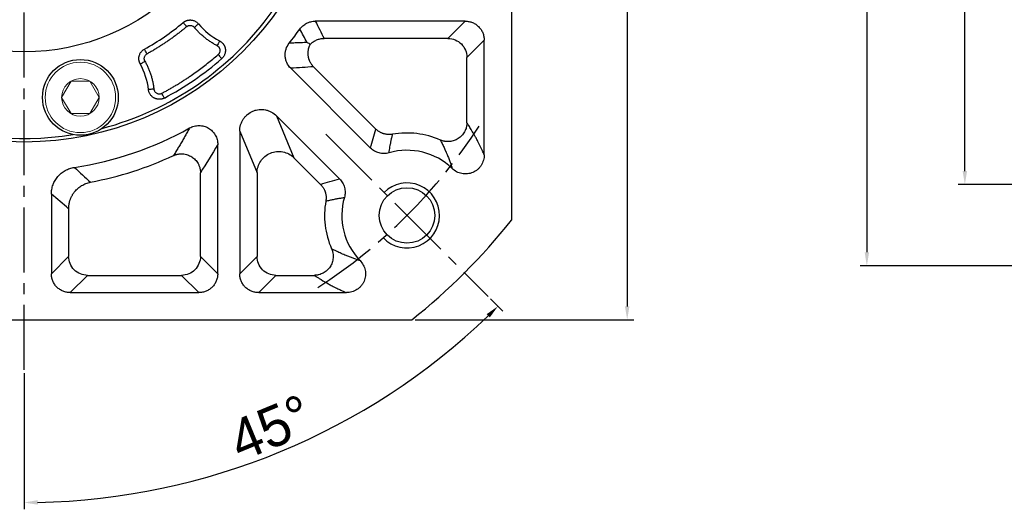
# Model space of a CAD drawing. Header units: millimetres. Extents: x 60 to 1123, y 46 to 797.
# Tile 6 of 18: x 260 to 442, y 396 to 486. Entities that reach past the tile are written whole.
import ezdxf

# ---------------------------------------------------------------- set-up
doc = ezdxf.new("R2010")
doc.units = ezdxf.units.MM
doc.linetypes.add('点画线', pattern=[18, 12, -2, 2, -2])
doc.layers.add('6文字层', color=3, linetype='Continuous')
doc.layers.add('7中心线层', color=7, linetype='点画线')
doc.layers.add('粗实线', color=7, linetype='Continuous', lineweight=40)
doc.layers.add('细实线', color=211, linetype='Continuous', lineweight=18)
doc.styles.add('工程字', font='gbenor.shx', dxfattribs={"bigfont": 'gbcbig.shx'})
doc.dimstyles.new('ISO-25', dxfattribs={"dimtxt": 2.5, "dimasz": 2.5, "dimexe": 1.25, "dimexo": 0.625, "dimtad": 1, "dimtxsty": 'Standard', "dimcen": 2.5, "dimadec": 0, "dimazin": 0, "dimtfac": 1, "dimtmove": 0, "dimatfit": 3, "dimfxl": 1, "dimarcsym": 0})
doc.dimstyles.new('ISO-25-1', dxfattribs={"dimtxt": 11, "dimasz": 5, "dimexe": 1.25, "dimexo": 1, "dimgap": 2, "dimtad": 1, "dimtoh": 1, "dimtxsty": '工程字', "dimcen": 2, "dimadec": 0, "dimazin": 0, "dimtfac": 1, "dimtmove": 0, "dimatfit": 3, "dimfxl": 1, "dimarcsym": 0})

# ---------------------------------------------------------------- blocks, each defined once
blk = doc.blocks.new('*D82')
at = {"layer": '6文字层', "color": 0, "lineweight": -2}
for p, q in [((333.44, 610.5), (373.85, 610.5)), ((372.6, 608), (372.6, 433)), ((333.44, 430.5), (373.85, 430.5))]:
    blk.add_line(p, q, dxfattribs=at)
at = {"layer": '6文字层', "color": 0}
for points in [[(373.02, 608), (372.18, 608), (372.6, 610.5)], [(372.18, 433), (373.02, 433), (372.6, 430.5)]]:
    blk.add_solid(points, dxfattribs=at)
at = {"layer": 'Defpoints', "color": 0}
for p in [(332.81, 610.5), (332.81, 430.5), (372.6, 430.5)]:
    blk.add_point(p, dxfattribs=at)
at = {"layer": '6文字层', "color": 0, "insert": (367.85, 520.5), "char_height": 7.5, "attachment_point": 5, "rotation": 90, "style": '工程字'}
blk.add_mtext('180', dxfattribs=at)
blk = doc.blocks.new('*D84')
at = {"layer": '6文字层', "color": 0, "lineweight": -2}
for p, q in [((261.22, 518.5), (261.22, 522.5)), ((259.22, 520.5), (263.22, 520.5)), ((152.39, 428.89), (180.9, 452.88)), ((129.57, 428.89), (152.39, 428.89))]:
    blk.add_line(p, q, dxfattribs=at)
at = {"layer": '6文字层', "color": 0}
blk.add_solid([(181.43, 452.25), (180.36, 453.52), (184.72, 456.1)], dxfattribs=at)
at = {"layer": 'Defpoints', "color": 0}
for p in [(337.73, 584.9), (184.72, 456.1)]:
    blk.add_point(p, dxfattribs=at)
at = {"layer": '6文字层', "color": 0, "insert": (138.01, 434.14), "char_height": 7.5, "attachment_point": 5, "style": '工程字'}
blk.add_mtext('∅200', dxfattribs=at)
blk = doc.blocks.new('*D85')
at = {"layer": '6文字层', "color": 0, "lineweight": -2}
for p, q in [((359.95, 622.92), (344.51, 606.9)), ((382.77, 622.92), (359.95, 622.92)), ((261.22, 518.5), (261.22, 522.5)), ((259.22, 520.5), (263.22, 520.5))]:
    blk.add_line(p, q, dxfattribs=at)
at = {"layer": '6文字层', "color": 0}
blk.add_solid([(343.91, 607.48), (345.11, 606.32), (341.04, 603.3)], dxfattribs=at)
at = {"layer": 'Defpoints', "color": 0}
for p in [(341.04, 603.3), (181.41, 437.71)]:
    blk.add_point(p, dxfattribs=at)
at = {"layer": '6文字层', "color": 0, "lineweight": 25, "insert": (374.33, 628.17), "char_height": 7.5, "attachment_point": 5, "style": '工程字'}
blk.add_mtext('∅230{}{{\\H0.7x;}{}}', dxfattribs=at)
blk = doc.blocks.new('*D87')
at = {"layer": '6文字层', "color": 0, "lineweight": -2}
for p, q in [((347.36, 434.36), (349.61, 432.12)), ((261.22, 420.63), (261.22, 395.51))]:
    blk.add_line(p, q, dxfattribs=at)
blk.add_arc((261.22, 520.5), 123.74, 271.1576, 313.8424, dxfattribs=at)
at = {"layer": '6文字层', "color": 0}
for points in [[(347.23, 430.96), (346.64, 431.55), (348.72, 433.01)], [(263.72, 397.21), (263.73, 396.37), (261.22, 396.76)]]:
    blk.add_solid(points, dxfattribs=at)
at = {"layer": 'Defpoints', "color": 0}
for p in [(261.22, 619.75), (316.95, 464.78), (346.92, 434.81), (261.22, 421.26), (293.25, 400.98)]:
    blk.add_point(p, dxfattribs=at)
at = {"layer": '6文字层', "color": 0, "insert": (306.76, 410.57), "char_height": 7.5, "attachment_point": 5, "rotation": 22.5}
blk.add_mtext('45%%d', dxfattribs=at)
blk = doc.blocks.new('*D97')
at = {"layer": '6文字层', "color": 0, "lineweight": -2}
for p, q in [((543.1, 585.5), (433.71, 585.5)), ((434.96, 458), (434.96, 583)), ((543.1, 455.5), (433.71, 455.5))]:
    blk.add_line(p, q, dxfattribs=at)
at = {"layer": '6文字层', "color": 0}
for points in [[(435.38, 583), (434.54, 583), (434.96, 585.5)], [(434.54, 458), (435.38, 458), (434.96, 455.5)]]:
    blk.add_solid(points, dxfattribs=at)
at = {"layer": 'Defpoints', "color": 0}
for p in [(434.96, 585.5), (543.73, 585.5), (543.73, 455.5)]:
    blk.add_point(p, dxfattribs=at)
at = {"layer": '6文字层', "color": 0, "insert": (430.21, 520.5), "char_height": 7.5, "attachment_point": 5, "rotation": 90}
blk.add_mtext('%%C130h7', dxfattribs=at)
blk = doc.blocks.new('*D105')
at = {"layer": '6文字层', "color": 0, "lineweight": -2}
for p, q in [((548.3, 600.5), (415.61, 600.5)), ((416.86, 598), (416.86, 443)), ((548.3, 440.5), (415.61, 440.5))]:
    blk.add_line(p, q, dxfattribs=at)
at = {"layer": '6文字层', "color": 0}
for points in [[(417.28, 598), (416.45, 598), (416.86, 600.5)], [(416.45, 443), (417.28, 443), (416.86, 440.5)]]:
    blk.add_solid(points, dxfattribs=at)
at = {"layer": 'Defpoints', "color": 0}
for p in [(548.93, 600.5), (416.86, 440.5), (548.93, 440.5)]:
    blk.add_point(p, dxfattribs=at)
at = {"layer": '6文字层', "color": 0, "insert": (412.11, 520.5), "char_height": 7.5, "attachment_point": 5, "rotation": 90, "style": '工程字'}
blk.add_mtext('%%C160', dxfattribs=at)

msp = doc.modelspace()

# ---------------------------------------------------------------- linework, layer by layer
at = {"layer": '7中心线层'}
for p, q in [((261.224, 421.2561), (261.224, 619.7516)), ((316.9467, 464.7811), (346.9226, 434.8052))]:
    msp.add_line(p, q, dxfattribs=at)
msp.add_arc((261.224, 520.5038), 100, 302.832642, 327.167358, dxfattribs=at)
at = {"layer": '粗实线', "color": 0, "lineweight": 30}
for p, q in [((351.224, 592.0929), (351.224, 448.9147)), ((189.6349, 430.5038), (332.8131, 430.5038))]:
    msp.add_line(p, q, dxfattribs=at)
for centre, radius in [((261.224, 520.5038), 57.15), ((261.224, 520.5038), 40.5), ((271.6196, 471.5965), 7), ((331.9347, 449.7932), 5.125)]:
    msp.add_circle(centre, radius, dxfattribs=at)
for radius, start, end in [(56.5, 215.800973, 279.199034), (56.5, 284.800972, 324.199032), (115, 308.49995, 321.50005)]:
    msp.add_arc((261.224, 520.5038), radius, start, end, dxfattribs=at)
at = {"layer": '细实线', "color": 0, "lineweight": -3}
for p, q in [((342.6978, 485.6779), (314.9943, 485.6779)), ((342.6978, 485.6779), (339.5062, 482.4863)), ((339.5062, 482.4863), (316.6146, 482.4863)), ((346.1893, 482.1865), (342.9976, 478.9948)), ((346.1893, 460.9833), (346.1893, 482.1865)), ((342.9976, 466.9113), (342.9976, 478.9948)), ((310.4603, 476.9736), (325.1893, 462.2446)), ((314.688, 477.2596), (326.1973, 465.7502)), ((319.4832, 456.5386), (307.8617, 468.1601)), ((307.8617, 468.1601), (311.0533, 460.4548)), ((301.0499, 465.3386), (301.0499, 439.0301)), ((301.0499, 465.3386), (304.2416, 457.6333)), ((296.9804, 439.0301), (296.9804, 462.8979)), ((315.9776, 455.5306), (311.0533, 460.4548)), ((293.7888, 442.2217), (293.7888, 457.6878)), ((304.2416, 457.6333), (304.2416, 442.2217)), ((266.2588, 453.7292), (266.2588, 439.0301)), ((269.4504, 451.0353), (269.4504, 442.2217)), ((266.2588, 439.0301), (269.4504, 442.2217)), ((296.9804, 439.0301), (293.7888, 442.2217)), ((301.0499, 439.0301), (304.2416, 442.2217)), ((269.7502, 435.5386), (272.9419, 438.7302)), ((272.9419, 438.7302), (290.2973, 438.7302)), ((293.4889, 435.5386), (290.2973, 438.7302)), ((304.5414, 435.5386), (307.733, 438.7302)), ((307.733, 438.7302), (314.8165, 438.7302)), ((269.7502, 435.5386), (293.4889, 435.5386)), ((304.5414, 435.5386), (320.7445, 435.5386))]:
    msp.add_line(p, q, dxfattribs=at)
at = {"layer": '细实线', "color": 0, "lineweight": -3, "flags": 128}
for points in [[(290.6065, 485.4269), (290.6226, 485.4077), (290.6616, 485.3611), (290.7222, 485.2887), (290.8022, 485.1933), (290.8985, 485.0783), (291.0077, 484.9479), (291.1257, 484.807), (291.2482, 484.6608)], [(292.6582, 484.5339), (292.8048, 484.656), (292.9461, 484.7736), (293.0768, 484.8823), (293.1921, 484.9783), (293.2878, 485.0579), (293.3603, 485.1183), (293.4071, 485.1572), (293.4263, 485.1732)], [(297.3227, 482.0363), (297.3111, 482.0141), (297.2831, 481.9601), (297.2396, 481.8763), (297.1822, 481.7658), (297.1131, 481.6327), (297.0347, 481.4818), (296.95, 481.3187), (296.8621, 481.1493)], [(283.9267, 479.6288), (283.834, 479.7956), (283.7448, 479.9563), (283.6622, 480.1049), (283.5894, 480.2361), (283.5289, 480.3449), (283.4831, 480.4274), (283.4536, 480.4806), (283.4414, 480.5025)], [(282.6677, 477.779), (282.6895, 477.7913), (282.7426, 477.821), (282.825, 477.8671), (282.9336, 477.9279), (283.0645, 478.0011), (283.2129, 478.0841), (283.3733, 478.1739), (283.5398, 478.2671)], [(297.0589, 479.5097), (297.1852, 479.3652), (297.3068, 479.2261), (297.4192, 479.0976), (297.5182, 478.9843), (297.6001, 478.8906), (297.6619, 478.8199), (297.7013, 478.7748), (297.7169, 478.757)], [(285.1931, 473.1294), (285.0035, 473.108), (284.8208, 473.0874), (284.6519, 473.0683), (284.5028, 473.0515), (284.3791, 473.0375), (284.2853, 473.0269), (284.2248, 473.0201), (284.2, 473.0173)], [(287.1201, 471.4741), (287.1091, 471.495), (287.0812, 471.5479), (287.0373, 471.631), (286.9792, 471.741), (286.9089, 471.874), (286.8292, 472.025), (286.7429, 472.1884), (286.6533, 472.3581)]]:
    msp.add_lwpolyline(points, dxfattribs=at)
at = {"layer": '细实线'}
for points in [[(268.1546, 471.5965), (269.8867, 474.5965), (273.3525, 474.5965), (275.0846, 471.5965)], [(268.1546, 471.5965), (269.8867, 468.5965), (273.3525, 468.5965), (275.0846, 471.5965)]]:
    msp.add_lwpolyline(points, dxfattribs=at)
for radius in [6.5, 3.465]:
    msp.add_circle((271.6196, 471.5965), radius, dxfattribs=at)
at = {"layer": '细实线', "color": 0, "lineweight": -3}
for centre, radius, start, end in [((261.224, 520.5038), 45.7572, 299.048523, 309.951483), ((303.1575, 493.2719), 12.6604, 219.768384, 242.556326), ((261.224, 520.5038), 62.5348, 321.545288, 324.525837), ((261.224, 520.5038), 55.4484, 297.841768, 311.158238), ((271.6196, 471.5965), 12.6604, 6.443678, 29.23162), ((261.224, 520.5038), 62.5348, 278.536128, 299.253077), ((331.9347, 449.7932), 15.2264, 66.14091, 100.084121), ((261.224, 520.5038), 65.7264, 280.770049, 294.836217), ((331.9347, 449.7932), 12.0348, 46.113509, 106.026041), ((331.9347, 449.7932), 12.0348, 163.973934, 223.880907), ((331.9347, 449.7932), 15.2264, 169.915856, 203.860062)]:
    msp.add_arc(centre, radius, start, end, dxfattribs=at)
at = {"layer": '细实线', "color": 0, "lineweight": -2}
msp.add_arc((331.9347, 449.7932), 6, 223.280872, 135.000055, dxfattribs=at)
at = {"layer": '细实线', "color": 0, "lineweight": -3}
for points, knots in [([(290.6065, 485.4269), (290.6425, 485.4558), (290.7145, 485.5136), (290.8297, 485.5906), (290.9492, 485.6598), (291.0726, 485.72), (291.1987, 485.7713), (291.3263, 485.8134), (291.4543, 485.8464), (291.5818, 485.8704), (291.7076, 485.8859), (291.831, 485.8933), (291.9511, 485.8931), (292.1086, 485.8836), (292.3081, 485.8538), (292.5495, 485.7868), (292.7908, 485.6852), (293.0232, 485.5478), (293.2408, 485.3786), (293.3644, 485.2418), (293.4263, 485.1732)], [0, 0, 0, 0, 0.04402606, 0.08808988, 0.13204352, 0.17573877, 0.21902966, 0.26177497, 0.30384037, 0.34510038, 0.3854399, 0.42475543, 0.46295577, 0.49996242, 0.57524638, 0.65495231, 0.7383017, 0.82433553, 0.9119577, 1, 1, 1, 1]), ([(312.1509, 484.2127), (312.3129, 484.4402), (312.4984, 484.6442), (312.9152, 485.0061), (313.1487, 485.1643), (313.6384, 485.4168), (313.8996, 485.5145), (314.4401, 485.6453), (314.7149, 485.6781), (314.9943, 485.6779)], [0, 0, 0, 0, 0.25, 0.25, 0.5, 0.5, 0.75, 0.75, 1, 1, 1, 1]), ([(342.6978, 485.6779), (342.9285, 485.6783), (343.1554, 485.6562), (343.6019, 485.5688), (343.8238, 485.5023), (344.2473, 485.3281), (344.4481, 485.2212), (344.828, 484.9684), (345.008, 484.821), (345.3305, 484.4988), (345.4751, 484.323), (345.7302, 483.941), (345.8385, 483.7375), (346.012, 483.3169), (346.0786, 483.097), (346.1675, 482.6454), (346.1896, 482.4172), (346.1893, 482.1865)], [0, 0, 0, 0, 0.125, 0.125, 0.25, 0.25, 0.375, 0.375, 0.5, 0.5, 0.625, 0.625, 0.75, 0.75, 0.875, 0.875, 1, 1, 1, 1]), ([(291.2482, 484.6608), (291.0723, 484.5147), (290.7207, 484.2226), (290.1855, 483.7946), (289.6451, 483.3743), (289.0988, 482.9624), (288.547, 482.5587), (287.9894, 482.1633), (287.4261, 481.7762), (286.8572, 481.3974), (286.2826, 481.0268), (285.7023, 480.6644), (285.1162, 480.3105), (284.5248, 479.9643), (284.1261, 479.7407), (283.9267, 479.6288)], [0, 0, 0, 0, 0.07710479, 0.1541188, 0.23105848, 0.30794028, 0.38478072, 0.46159633, 0.53840367, 0.61521928, 0.69205972, 0.76894152, 0.8458812, 0.92289521, 1, 1, 1, 1]), ([(291.2482, 484.6608), (291.2683, 484.6768), (291.3122, 484.712), (291.3892, 484.7614), (291.4829, 484.8098), (291.6278, 484.8648), (291.7973, 484.8961), (291.983, 484.894), (292.1628, 484.8626), (292.333, 484.7973), (292.4774, 484.7071), (292.5789, 484.6231), (292.6331, 484.5622), (292.6582, 484.5339)], [0, 0, 0, 0, 0.04909952, 0.10724979, 0.17430161, 0.25023161, 0.40250846, 0.49985888, 0.60367573, 0.74952735, 0.84444715, 0.92793287, 1, 1, 1, 1]), ([(296.8621, 481.1493), (296.7618, 481.2023), (296.5614, 481.3082), (296.2662, 481.4763), (295.9753, 481.6509), (295.6891, 481.8328), (295.4074, 482.0217), (295.1304, 482.2177), (294.858, 482.4208), (294.5014, 482.7007), (294.0691, 483.0666), (293.5737, 483.5309), (293.1002, 484.0179), (292.8056, 484.3618), (292.6582, 484.5339)], [0, 0, 0, 0, 0.06262688, 0.12514083, 0.18758042, 0.24998437, 0.31239147, 0.3748405, 0.43737016, 0.500019, 0.62515049, 0.74998437, 0.87483084, 1, 1, 1, 1]), ([(313.4757, 481.7421), (313.255, 482.1576), (312.8174, 482.9817), (312.3718, 483.8047), (312.1509, 484.2127)], [0, 0, 0, 0, 0.50426457, 1, 1, 1, 1]), ([(297.3227, 482.0363), (297.3656, 482.0128), (297.4518, 481.9656), (297.5743, 481.8828), (297.6912, 481.7915), (297.8007, 481.6917), (297.9021, 481.5847), (297.9946, 481.4716), (298.0774, 481.3537), (298.1504, 481.2322), (298.2133, 481.1087), (298.2662, 480.9844), (298.3094, 480.8605), (298.3434, 480.7383), (298.3688, 480.6188), (298.39, 480.4775), (298.4024, 480.306), (298.3968, 480.0972), (298.3659, 479.8718), (298.3045, 479.6358), (298.2093, 479.3969), (298.0784, 479.1646), (297.9158, 478.9456), (297.7833, 478.82), (297.7169, 478.757)], [0, 0, 0, 0, 0.03780133, 0.07587395, 0.11406859, 0.15223052, 0.1902026, 0.22782843, 0.26495555, 0.30143824, 0.33714013, 0.37193627, 0.40571469, 0.43837735, 0.46984066, 0.50003539, 0.54860336, 0.60242425, 0.66107933, 0.72396728, 0.79030212, 0.85913541, 0.92940428, 1, 1, 1, 1]), ([(314.1026, 481.4186), (314.1095, 481.4258), (314.1359, 481.4533), (314.196, 481.5128), (314.2981, 481.608), (314.4474, 481.7341), (314.661, 481.8926), (314.9313, 482.0591), (315.2442, 482.2111), (315.5703, 482.3315), (315.9086, 482.419), (316.2586, 482.4753), (316.4956, 482.4826), (316.6146, 482.4863)], [0, 0, 0, 0, 0.01071435, 0.04080696, 0.09050101, 0.16008406, 0.24982721, 0.37496924, 0.4991962, 0.62160574, 0.74635283, 0.87273459, 1, 1, 1, 1]), ([(339.5061, 482.4863), (340.4218, 482.4838), (341.3261, 482.1066), (342.6179, 480.8148), (342.9951, 479.9105), (342.9976, 478.9948)], [0, 0, 0, 0, 0.5, 0.5, 1, 1, 1, 1]), ([(282.6677, 477.779), (282.646, 477.8198), (282.6025, 477.9013), (282.5483, 478.0289), (282.5026, 478.1593), (282.4663, 478.2918), (282.4394, 478.4252), (282.4218, 478.5584), (282.4132, 478.6904), (282.4133, 478.82), (282.4215, 478.9465), (282.4372, 479.0691), (282.4597, 479.187), (282.4983, 479.3399), (282.5648, 479.5304), (282.6755, 479.755), (282.8202, 479.9733), (282.9984, 480.1761), (283.2051, 480.3584), (283.3625, 480.4544), (283.4414, 480.5025)], [0, 0, 0, 0, 0.04405044, 0.08813536, 0.13210632, 0.17581464, 0.219114, 0.26186283, 0.30392658, 0.34517958, 0.38550667, 0.4248043, 0.46298134, 0.49995936, 0.57524351, 0.65494966, 0.73829934, 0.82433361, 0.91195652, 1, 1, 1, 1]), ([(296.8621, 481.1493), (296.8905, 481.1335), (296.9472, 481.1019), (297.0256, 481.0442), (297.0985, 480.9799), (297.1648, 480.9089), (297.2211, 480.8369), (297.2818, 480.7411), (297.3516, 480.5945), (297.4231, 480.3057), (297.3889, 480.0288), (297.2941, 479.8072), (297.2266, 479.6912), (297.1398, 479.5839), (297.08, 479.529), (297.0589, 479.5097)], [0, 0, 0, 0, 0.05027651, 0.10042159, 0.15051433, 0.2005951, 0.25067732, 0.29173374, 0.3759917, 0.50095473, 0.74896655, 0.78749237, 0.87426367, 0.95581574, 1, 1, 1, 1]), ([(310.4603, 476.9736), (310.159, 477.2748), (309.9126, 477.6313), (309.6513, 478.2132), (309.5818, 478.4159), (309.482, 478.8255), (309.451, 479.0332), (309.427, 479.4545), (309.4346, 479.6688), (309.4877, 480.0862), (309.533, 480.2914), (309.7255, 480.8964), (309.93, 481.2801), (310.195, 481.6137)], [0, 0, 0, 0, 0.25, 0.25, 0.375, 0.375, 0.5, 0.5, 0.625, 0.625, 0.75, 0.75, 1, 1, 1, 1]), ([(313.4757, 481.7421), (313.1082, 481.7252), (312.3781, 481.6915), (311.2846, 481.6486), (310.5565, 481.6253), (310.195, 481.6137)], [0, 0, 0, 0, 0.337832, 0.67116532, 1, 1, 1, 1]), ([(314.688, 477.2596), (314.6459, 477.3031), (314.5619, 477.3901), (314.4447, 477.5285), (314.3347, 477.6719), (314.2329, 477.8202), (314.1394, 477.9725), (314.0545, 478.128), (313.9783, 478.2859), (313.9109, 478.4454), (313.8522, 478.6058), (313.8022, 478.7662), (313.7606, 478.926), (313.7271, 479.0845), (313.6797, 479.3739), (313.6541, 479.8032), (313.705, 480.3058), (313.8094, 480.7355), (313.9344, 481.0899), (314.047, 481.31), (314.1026, 481.4186)], [0, 0, 0, 0, 0.04033105, 0.08061623, 0.12078046, 0.16074903, 0.20044829, 0.23980638, 0.27875385, 0.31722422, 0.35515451, 0.39248569, 0.42916298, 0.46513618, 0.50035979, 0.62452333, 0.75028108, 0.83535989, 0.91873686, 1, 1, 1, 1]), ([(283.5398, 478.2671), (283.5255, 478.2943), (283.4964, 478.3498), (283.462, 478.4399), (283.4349, 478.5368), (283.4109, 478.6772), (283.4099, 478.8444), (283.4465, 479.0332), (283.5143, 479.2093), (283.621, 479.3768), (283.7608, 479.5241), (283.872, 479.5943), (283.9267, 479.6288)], [0, 0, 0, 0, 0.05857868, 0.11976588, 0.18368661, 0.25048746, 0.3913385, 0.49997599, 0.61609066, 0.74956858, 0.87697948, 1, 1, 1, 1]), ([(283.5398, 478.2671), (283.5945, 478.1677), (283.7038, 477.9692), (283.8581, 477.6665), (284.0052, 477.3608), (284.1445, 477.0516), (284.276, 476.739), (284.3998, 476.423), (284.5158, 476.1036), (284.66, 475.6739), (284.8203, 475.1307), (284.9791, 474.4706), (285.1072, 473.8035), (285.1644, 473.3543), (285.1931, 473.1294)], [0, 0, 0, 0, 0.06262688, 0.12514083, 0.18758042, 0.24998437, 0.31239147, 0.3748405, 0.43737016, 0.500019, 0.62515049, 0.74998437, 0.87483084, 1, 1, 1, 1]), ([(286.6533, 472.3581), (286.8602, 472.4684), (287.274, 472.6889), (287.8891, 473.0297), (288.4998, 473.3778), (289.1057, 473.7337), (289.707, 474.0974), (290.3036, 474.4689), (290.8954, 474.8482), (291.4826, 475.2352), (292.2201, 475.7352), (293.1017, 476.3562), (294.119, 477.1087), (295.118, 477.885), (296.1003, 478.6829), (296.7393, 479.234), (297.0589, 479.5097)], [0, 0, 0, 0, 0.05559496, 0.11115855, 0.16670003, 0.22222868, 0.27775375, 0.33328454, 0.38883031, 0.44440032, 0.50000384, 0.60005023, 0.70001895, 0.79996409, 0.89993975, 1, 1, 1, 1]), ([(287.1201, 471.4741), (287.0765, 471.4523), (286.9892, 471.4086), (286.8528, 471.3554), (286.7136, 471.3118), (286.5725, 471.2789), (286.4312, 471.2565), (286.2911, 471.2443), (286.1534, 471.242), (286.0194, 471.2488), (285.8903, 471.264), (285.7668, 471.2866), (285.6497, 471.3156), (285.5396, 471.3498), (285.4368, 471.3883), (285.3415, 471.4298), (285.219, 471.4908), (285.0672, 471.5815), (284.8894, 471.7157), (284.719, 471.878), (284.5628, 472.0676), (284.4273, 472.2815), (284.3189, 472.5151), (284.2387, 472.7618), (284.2129, 472.9323), (284.2, 473.0173)], [0, 0, 0, 0, 0.03765928, 0.07537156, 0.11296922, 0.15028243, 0.18714265, 0.22338602, 0.25885647, 0.29340846, 0.32690905, 0.35923948, 0.39029609, 0.41999057, 0.44824977, 0.47501496, 0.50024085, 0.55390644, 0.61128664, 0.67192376, 0.73522858, 0.80049571, 0.86693422, 0.93371083, 1, 1, 1, 1]), ([(285.1931, 473.1294), (285.1976, 473.097), (285.2066, 473.0327), (285.2317, 472.9388), (285.2652, 472.8481), (285.3079, 472.7608), (285.3843, 472.6367), (285.513, 472.4884), (285.7144, 472.3497), (285.9425, 472.261), (286.1592, 472.2358), (286.3478, 472.2507), (286.5064, 472.2887), (286.6041, 472.3348), (286.6533, 472.3581)], [0, 0, 0, 0, 0.05054314, 0.10035771, 0.14992273, 0.1997244, 0.2502421, 0.37495085, 0.49993683, 0.62455354, 0.74960803, 0.83339172, 0.91610675, 1, 1, 1, 1]), ([(301.0499, 465.3386), (301.0485, 465.7364), (301.1027, 466.1249), (301.2677, 466.6939), (301.3373, 466.8815), (301.5007, 467.2394), (301.595, 467.4114), (301.8088, 467.7413), (301.9295, 467.9005), (302.1917, 468.197), (302.3327, 468.3341), (302.7844, 468.7119), (303.1295, 468.9211), (303.674, 469.1468), (303.8609, 469.2084), (304.2457, 469.3032), (304.4427, 469.336), (304.8346, 469.3712), (305.0311, 469.374), (305.425, 469.3501), (305.6236, 469.3229), (306.0093, 469.2407), (306.1979, 469.1857), (306.5667, 469.0483), (306.7482, 468.9651), (307.2681, 468.679), (307.5814, 468.4424), (307.8617, 468.1601)], [0, 0, 0, 0, 0.125, 0.125, 0.1875, 0.1875, 0.25, 0.25, 0.3125, 0.3125, 0.375, 0.375, 0.5, 0.5, 0.5625, 0.5625, 0.625, 0.625, 0.6875, 0.6875, 0.75, 0.75, 0.8125, 0.8125, 0.875, 0.875, 1, 1, 1, 1]), ([(291.7828, 465.9441), (291.6479, 465.7019), (291.3766, 465.2142), (290.9663, 464.4891), (290.5504, 463.7628), (290.1287, 463.036), (289.7012, 462.3087), (289.2681, 461.5803), (288.9771, 461.0986), (288.8308, 460.8563)], [0, 0, 0, 0, 0.1375627, 0.27688981, 0.4179816, 0.56083829, 0.70546011, 0.85184728, 1, 1, 1, 1]), ([(291.7828, 465.9441), (292.0498, 466.0946), (292.33, 466.2081), (292.7697, 466.3241), (292.9208, 466.3537), (293.2227, 466.3925), (293.3737, 466.402), (293.6757, 466.4013), (293.8268, 466.3912), (294.129, 466.3506), (294.2798, 466.3201), (294.7186, 466.2005), (294.9995, 466.0827), (295.5273, 465.7736), (295.766, 465.5877), (296.0863, 465.2623), (296.1869, 465.1455), (296.3695, 464.9029), (296.4522, 464.7763), (296.6753, 464.381), (296.7909, 464.0936), (296.9426, 463.508), (296.9811, 463.2044), (296.9804, 462.8979)], [0, 0, 0, 0, 0.125, 0.125, 0.1875, 0.1875, 0.25, 0.25, 0.3125, 0.3125, 0.375, 0.375, 0.5, 0.5, 0.625, 0.625, 0.6875, 0.6875, 0.75, 0.75, 0.875, 0.875, 1, 1, 1, 1]), ([(329.2686, 464.7843), (329.2059, 464.7743), (329.0797, 464.7541), (328.8876, 464.7369), (328.6929, 464.7296), (328.4963, 464.7334), (328.2988, 464.7484), (328.1014, 464.7748), (327.905, 464.8125), (327.7106, 464.8616), (327.5192, 464.9218), (327.3317, 464.9928), (327.149, 465.0743), (326.972, 465.1657), (326.8015, 465.2664), (326.6381, 465.3758), (326.4826, 465.4932), (326.3349, 465.6173), (326.243, 465.7061), (326.1973, 465.7502)], [0, 0, 0, 0, 0.0569585, 0.11459532, 0.17283332, 0.23159, 0.29077806, 0.35030614, 0.4100796, 0.47000141, 0.52997306, 0.58989557, 0.64967045, 0.70920066, 0.76839156, 0.82715179, 0.88539405, 0.94303583, 1, 1, 1, 1]), ([(342.9976, 466.9113), (342.9966, 466.8563), (342.9946, 466.7448), (342.9813, 466.576), (342.9599, 466.404), (342.929, 466.2294), (342.8728, 465.9844), (342.7667, 465.6517), (342.5227, 465.1223), (342.0896, 464.5217), (341.4257, 463.9643), (340.6478, 463.5825), (339.9324, 463.431), (339.3497, 463.4194), (339.0258, 463.4531), (338.8156, 463.4912), (338.6743, 463.5211), (338.4946, 463.5684), (338.2886, 463.6363), (338.1553, 463.6924), (338.0936, 463.7183)], [0, 0, 0, 0, 0.02390358, 0.04839624, 0.07347045, 0.09911551, 0.12531726, 0.18250198, 0.25024601, 0.37750819, 0.49984728, 0.62234159, 0.74944872, 0.81324305, 0.87455908, 0.89035172, 0.905945, 0.93735715, 0.97096901, 1, 1, 1, 1]), ([(346.1893, 460.9833), (346.1399, 461.0985), (346.0299, 461.355), (345.8479, 461.7643), (345.6322, 462.2337), (345.3227, 462.881), (344.9737, 463.569), (344.4417, 464.5583), (343.9098, 465.4691), (343.3767, 466.3258), (343.11, 466.7377), (342.9976, 466.9113)], [0, 0, 0, 0, 0.04664898, 0.10386873, 0.17165388, 0.25000131, 0.39539044, 0.4999861, 0.74998857, 0.89465495, 1, 1, 1, 1]), ([(328.6122, 461.3602), (328.6398, 461.5389), (328.6958, 461.9019), (328.7904, 462.4516), (328.8944, 463.0156), (329.0089, 463.5934), (329.1333, 464.1852), (329.2231, 464.5828), (329.2686, 464.7843)], [0, 0, 0, 0, 0.1546811, 0.31415652, 0.4784262, 0.64749006, 0.82134803, 1, 1, 1, 1]), ([(338.0936, 463.7183), (338.1675, 463.575), (338.3095, 463.2993), (338.5109, 462.8918), (338.6936, 462.511), (338.8577, 462.1578), (339.0038, 461.834), (339.1324, 461.5413), (339.2438, 461.2811), (339.4141, 460.8749), (339.6326, 460.3305), (339.8867, 459.6451), (340.0975, 459.0355), (340.2215, 458.6438), (340.2776, 458.4668)], [0, 0, 0, 0, 0.09421091, 0.18114122, 0.26079307, 0.33316884, 0.39827098, 0.45610193, 0.50666399, 0.54995931, 0.68972449, 0.81131049, 0.91473141, 1, 1, 1, 1]), ([(328.6122, 461.3602), (328.3125, 461.274), (328.0081, 461.229), (327.5448, 461.222), (327.3882, 461.2302), (327.0812, 461.2669), (326.93, 461.2954), (326.4833, 461.4106), (326.1912, 461.5294), (325.6569, 461.8353), (325.4097, 462.0239), (325.1893, 462.2446)], [0, 0, 0, 0, 0.25, 0.25, 0.375, 0.375, 0.5, 0.5, 0.75, 0.75, 1, 1, 1, 1]), ([(288.8308, 460.8563), (288.8871, 460.8811), (288.9986, 460.9301), (289.1687, 460.9917), (289.3378, 461.044), (289.5049, 461.0865), (289.6686, 461.1198), (289.828, 461.1445), (289.9819, 461.1613), (290.1294, 461.1709), (290.2698, 461.1743), (290.4024, 461.1723), (290.7826, 461.1527), (291.4003, 461.03), (292.1894, 460.653), (292.8643, 460.0958), (293.2578, 459.5567), (293.4667, 459.1456), (293.5681, 458.9054), (293.6581, 458.6353), (293.7293, 458.3385), (293.7781, 458.0197), (293.7852, 457.7999), (293.7888, 457.6878)], [0, 0, 0, 0, 0.02645106, 0.05243319, 0.07784644, 0.10259404, 0.12658346, 0.14972737, 0.17194436, 0.19315946, 0.21330445, 0.23231806, 0.25014584, 0.37702191, 0.49967075, 0.62235843, 0.74946186, 0.78308309, 0.82055205, 0.86147857, 0.90539565, 0.95176662, 1, 1, 1, 1]), ([(304.2416, 457.6333), (304.2461, 458.4156), (304.486, 459.1936), (305.3581, 460.4907), (305.9886, 461.0067), (307.4326, 461.6048), (308.2433, 461.6858), (309.7773, 461.3853), (310.497, 461.0048), (311.0533, 460.4548)], [0, 0, 0, 0, 0.25, 0.25, 0.5, 0.5, 0.75, 0.75, 1, 1, 1, 1]), ([(346.1893, 460.9833), (346.1906, 460.6382), (346.144, 460.3011), (346.0022, 459.8071), (345.9424, 459.6442), (345.8017, 459.333), (345.7206, 459.1834), (345.5366, 458.8962), (345.4329, 458.7576), (345.2069, 458.4986), (345.0854, 458.3788), (344.696, 458.048), (344.3982, 457.8638), (343.9275, 457.6631), (343.766, 457.608), (343.4334, 457.5222), (343.2624, 457.4917), (342.9225, 457.457), (342.752, 457.4525), (342.4103, 457.4688), (342.2378, 457.4899), (341.9017, 457.5565), (341.7373, 457.6018), (341.4158, 457.716), (341.2576, 457.7853), (340.8014, 458.0262), (340.5256, 458.2268), (340.2776, 458.4668)], [0, 0, 0, 0, 0.125, 0.125, 0.1875, 0.1875, 0.25, 0.25, 0.3125, 0.3125, 0.375, 0.375, 0.5, 0.5, 0.5625, 0.5625, 0.625, 0.625, 0.6875, 0.6875, 0.75, 0.75, 0.8125, 0.8125, 0.875, 0.875, 1, 1, 1, 1]), ([(266.2588, 453.7292), (266.2585, 454.0275), (266.2846, 454.3214), (266.3876, 454.9004), (266.465, 455.187), (266.6713, 455.7452), (266.7978, 456.0112), (267.0964, 456.5182), (267.2699, 456.7609), (267.6572, 457.2108), (267.8685, 457.4159), (268.3255, 457.7871), (268.574, 457.9546), (269.0927, 458.2402), (269.3621, 458.3585), (269.9204, 458.5473), (270.2112, 458.6178), (270.5062, 458.6618)], [0, 0, 0, 0, 0.125, 0.125, 0.25, 0.25, 0.375, 0.375, 0.5, 0.5, 0.625, 0.625, 0.75, 0.75, 0.875, 0.875, 1, 1, 1, 1]), ([(319.4832, 456.5386), (319.7039, 456.3181), (319.8907, 456.0737), (320.1212, 455.6717), (320.1899, 455.5308), (320.3065, 455.2443), (320.3548, 455.0983), (320.4704, 454.6517), (320.508, 454.3386), (320.4991, 453.723), (320.4539, 453.4154), (320.3676, 453.1156)], [0, 0, 0, 0, 0.25, 0.25, 0.375, 0.375, 0.5, 0.5, 0.75, 0.75, 1, 1, 1, 1]), ([(269.4504, 451.0353), (269.4515, 451.1102), (269.4537, 451.2601), (269.4698, 451.4844), (269.4952, 451.7076), (269.5307, 451.929), (269.5759, 452.1478), (269.6306, 452.3633), (269.6943, 452.5748), (269.7668, 452.7818), (269.8475, 452.9837), (269.936, 453.1799), (270.0317, 453.3699), (270.134, 453.5534), (270.2424, 453.73), (270.3563, 453.8994), (270.475, 454.0614), (270.6402, 454.269), (270.8644, 454.5187), (271.1625, 454.8009), (271.4921, 455.0646), (271.851, 455.3045), (272.2361, 455.5161), (272.6435, 455.6943), (273.0676, 455.8392), (273.3599, 455.9032), (273.5062, 455.9352)], [0, 0, 0, 0, 0.03261277, 0.06524058, 0.09784024, 0.13036843, 0.162782, 0.1950383, 0.22709545, 0.25891263, 0.29045033, 0.32167061, 0.3525373, 0.38301617, 0.41307512, 0.44268428, 0.47181608, 0.50044535, 0.55810838, 0.61767246, 0.67890889, 0.74155369, 0.80531207, 0.8698646, 0.93487517, 1, 1, 1, 1]), ([(315.9776, 455.5306), (316.0217, 455.4849), (316.1106, 455.393), (316.2346, 455.2452), (316.3521, 455.0898), (316.4614, 454.9264), (316.5622, 454.7559), (316.6536, 454.5789), (316.735, 454.3962), (316.8061, 454.2087), (316.8663, 454.0173), (316.9153, 453.8229), (316.9531, 453.6264), (316.9794, 453.429), (316.9944, 453.2315), (316.9983, 453.035), (316.991, 452.8403), (316.9738, 452.6482), (316.9536, 452.5219), (316.9435, 452.4592)], [0, 0, 0, 0, 0.05696402, 0.11460567, 0.17284781, 0.23160794, 0.29079876, 0.35032891, 0.41010375, 0.47002625, 0.5299979, 0.58991973, 0.64969323, 0.70922137, 0.76840951, 0.82716629, 0.88540441, 0.94304136, 1, 1, 1, 1]), ([(316.9435, 452.4592), (317.1848, 452.5135), (317.6595, 452.6204), (318.3646, 452.766), (319.0497, 452.8971), (319.7145, 453.0143), (320.1526, 453.0823), (320.3676, 453.1156)], [0, 0, 0, 0, 0.21380709, 0.42071078, 0.62071091, 0.81380736, 1, 1, 1, 1]), ([(272.9419, 438.7302), (272.0262, 438.7328), (271.1219, 439.1099), (269.8301, 440.4017), (269.4529, 441.306), (269.4504, 442.2217)], [0, 0, 0, 0, 0.5, 0.5, 1, 1, 1, 1]), ([(293.7888, 442.2217), (293.7862, 441.306), (293.4091, 440.4017), (292.1173, 439.1099), (291.213, 438.7328), (290.2973, 438.7302)], [0, 0, 0, 0, 0.5, 0.5, 1, 1, 1, 1]), ([(307.733, 438.7302), (306.8173, 438.7328), (305.9131, 439.1099), (304.6213, 440.4017), (304.2441, 441.306), (304.2416, 442.2217)], [0, 0, 0, 0, 0.5, 0.5, 1, 1, 1, 1]), ([(318.0096, 443.634), (318.028, 443.5905), (318.0652, 443.5025), (318.1147, 443.3663), (318.1587, 443.2289), (318.21, 443.0421), (318.2984, 442.619), (318.3264, 441.9335), (318.1451, 441.0793), (317.7629, 440.3011), (317.2052, 439.6376), (316.6189, 439.2148), (316.0918, 438.9673), (315.7219, 438.8464), (315.3843, 438.7752), (315.0977, 438.7379), (314.909, 438.7327), (314.8165, 438.7302)], [0, 0, 0, 0, 0.02053089, 0.04150111, 0.06290655, 0.08314183, 0.12555981, 0.25040648, 0.37748416, 0.50035896, 0.62252564, 0.74972979, 0.81018156, 0.87471606, 0.91806169, 0.95983954, 1, 1, 1, 1]), ([(323.2598, 441.4507), (323.1537, 441.4841), (322.9383, 441.5519), (322.6206, 441.657), (322.3009, 441.7666), (321.98, 441.881), (321.6575, 441.9999), (321.3335, 442.1236), (321.0082, 442.2521), (320.489, 442.4638), (319.7798, 442.7708), (318.8869, 443.1866), (318.3079, 443.4819), (318.0096, 443.634)], [0, 0, 0, 0, 0.05093597, 0.10339114, 0.15736615, 0.21286158, 0.26987793, 0.32841569, 0.38847527, 0.45005706, 0.62191229, 0.80522504, 1, 1, 1, 1]), ([(323.26, 441.4514), (323.5001, 441.2034), (323.7004, 440.9282), (323.9407, 440.474), (324.0107, 440.3151), (324.1252, 439.9933), (324.1705, 439.8292), (324.2372, 439.4948), (324.2586, 439.3231), (324.2754, 438.9795), (324.2709, 438.8089), (324.2198, 438.3004), (324.1329, 437.9611), (323.9327, 437.4901), (323.8544, 437.3384), (323.6743, 437.046), (323.5722, 436.9054), (323.3512, 436.6446), (323.2315, 436.5232), (322.974, 436.2979), (322.835, 436.1935), (322.4023, 435.9158), (322.0891, 435.7742), (321.4277, 435.5839), (321.0898, 435.5373), (320.7445, 435.5386)], [0, 0, 0, 0, 0.125, 0.125, 0.1875, 0.1875, 0.25, 0.25, 0.3125, 0.3125, 0.375, 0.375, 0.5, 0.5, 0.5625, 0.5625, 0.625, 0.625, 0.6875, 0.6875, 0.75, 0.75, 0.875, 0.875, 1, 1, 1, 1]), ([(269.7502, 435.5386), (269.5196, 435.5382), (269.2927, 435.5603), (268.8461, 435.6478), (268.6242, 435.7142), (268.2007, 435.8884), (267.9999, 435.9953), (267.62, 436.2481), (267.44, 436.3955), (267.1176, 436.7177), (266.9729, 436.8936), (266.7178, 437.2755), (266.6095, 437.479), (266.436, 437.8996), (266.3695, 438.1195), (266.2805, 438.5711), (266.2584, 438.7994), (266.2588, 439.0301)], [0, 0, 0, 0, 0.125, 0.125, 0.25, 0.25, 0.375, 0.375, 0.5, 0.5, 0.625, 0.625, 0.75, 0.75, 0.875, 0.875, 1, 1, 1, 1]), ([(296.9804, 439.0301), (296.9808, 438.7994), (296.9587, 438.5725), (296.8712, 438.126), (296.8048, 437.904), (296.6306, 437.4806), (296.5237, 437.2798), (296.2709, 436.8998), (296.1235, 436.7199), (295.8013, 436.3974), (295.6254, 436.2528), (295.2435, 435.9976), (295.04, 435.8893), (294.6194, 435.7158), (294.3995, 435.6493), (293.9479, 435.5603), (293.7196, 435.5382), (293.4889, 435.5386)], [0, 0, 0, 0, 0.125, 0.125, 0.25, 0.25, 0.375, 0.375, 0.5, 0.5, 0.625, 0.625, 0.75, 0.75, 0.875, 0.875, 1, 1, 1, 1]), ([(304.5414, 435.5386), (304.3107, 435.5382), (304.0838, 435.5603), (303.6373, 435.6478), (303.4154, 435.7142), (302.9919, 435.8884), (302.7911, 435.9953), (302.4112, 436.2481), (302.2312, 436.3955), (301.9087, 436.7177), (301.7641, 436.8936), (301.509, 437.2755), (301.4006, 437.479), (301.2271, 437.8996), (301.1606, 438.1195), (301.0716, 438.5711), (301.0496, 438.7994), (301.0499, 439.0301)], [0, 0, 0, 0, 0.125, 0.125, 0.25, 0.25, 0.375, 0.375, 0.5, 0.5, 0.625, 0.625, 0.75, 0.75, 0.875, 0.875, 1, 1, 1, 1]), ([(314.8165, 438.7302), (314.9248, 438.66), (315.17, 438.5008), (315.59, 438.2342), (316.3383, 437.7713), (317.1704, 437.2857), (318.1598, 436.7537), (318.8985, 436.3789), (319.6382, 436.0277), (320.2237, 435.7626), (320.5867, 435.6065), (320.7445, 435.5386)], [0, 0, 0, 0, 0.06585397, 0.14919111, 0.25001226, 0.5000169, 0.60504486, 0.75000244, 0.85259392, 0.93592369, 1, 1, 1, 1])]:
    msp.add_open_spline(points, degree=3, knots=knots, dxfattribs=at)
for points in [[(314.9943, 485.6779), (315.5425, 484.6141), (316.0824, 483.5502), (316.6146, 482.4863)], [(313.4757, 481.7421), (313.6768, 481.6394), (313.886, 481.5322), (314.1026, 481.4186)], [(314.688, 477.2596), (313.292, 477.1508), (311.8834, 477.0549), (310.4603, 476.9736)], [(325.1893, 462.2446), (325.4981, 463.4401), (325.8373, 464.6056), (326.1973, 465.7502)], [(296.9804, 462.8979), (295.9172, 461.0837), (294.8532, 459.3534), (293.7888, 457.6878)], [(270.5062, 458.6618), (271.5031, 457.7357), (272.5032, 456.8275), (273.5062, 455.9352)], [(315.9776, 455.5306), (317.1223, 455.8906), (318.2877, 456.2297), (319.4832, 456.5386)], [(269.4504, 451.0353), (268.3865, 451.9159), (267.3226, 452.8132), (266.2588, 453.7292)]]:
    msp.add_open_spline(points, degree=3, dxfattribs=at)

# ---------------------------------------------------------------- dimensions: what is measured, and where the dimension line sits
at = {"layer": '6文字层', "lineweight": 25}
dim = msp.add_diameter_dim_2p(p1=(181.4116, 437.709), p2=(341.0364, 603.2986), text='<>{}{{\\H0.7x;}{}}', dimstyle='ISO-25-1', override={"dimtxt": 7.5, "dimgap": 1.5, "dimtoh": 40, "dimlfac": 1, "dimse1": 1, "dimsd1": 1, "dimtix": 0, "dimtofl": 0, "dimatfit": 0}, dxfattribs=at)
dim.commit()
dim.dimension.update_dxf_attribs({"geometry": '*D85', "text_midpoint": (374.3324, 622.923), "dimtype": 163})
at = {"layer": '6文字层'}
dim = msp.add_angular_dim_2l(base=(293.2502, 400.9803), line1=((261.224, 421.2561), (261.224, 619.7516)), line2=((316.9467, 464.7811), (346.9226, 434.8052)), dimstyle='ISO-25', override={"dimtxt": 7.5, "dimgap": 1}, dxfattribs=at)
dim.commit()
dim.dimension.update_dxf_attribs({"geometry": '*D87', "text_midpoint": (306.7595, 410.5715)})
dim = msp.add_linear_dim(base=(372.6011, 430.5038), p1=(332.8131, 610.5038), p2=(332.8131, 430.5038), angle=270, dimstyle='ISO-25', override={"dimtxt": 7.5, "dimgap": 1, "dimtxsty": '工程字'}, dxfattribs=at)
dim.commit()
dim.dimension.update_dxf_attribs({"geometry": '*D82', "text_midpoint": (367.8511, 520.5038)})
for base, p1, p2, text, override, picture, middle in [((416.8642, 440.5036), (548.9292, 600.5041), (548.9292, 440.5036), '%%C<>', {"dimtxt": 7.5, "dimgap": 1, "dimtxsty": '工程字'}, '*D105', (416.8642, 520.5039)), ((434.9586, 585.5039), (543.7292, 455.5038), (543.7292, 585.5039), '%%C<>h7', {"dimtxt": 7.5, "dimgap": 1}, '*D97', (434.9586, 520.5038))]:
    dim = msp.add_linear_dim(base=base, p1=p1, p2=p2, angle=90, text=text, dimstyle='ISO-25', override=override, dxfattribs=at)
    dim.commit()
    dim.dimension.update_dxf_attribs({"geometry": picture, "text_midpoint": middle, "dimtype": 160})
dim = msp.add_diameter_dim_2p(p1=(337.7271, 584.9032), p2=(184.721, 456.1044), dimstyle='ISO-25-1', override={"dimtxt": 7.5, "dimgap": 1.5, "dimtxsty": '工程字', "dimse2": 1, "dimsd2": 1, "dimtofl": 0, "dimatfit": 0}, dxfattribs=at)
dim.commit()
dim.dimension.update_dxf_attribs({"geometry": '*D84', "text_midpoint": (138.0102, 428.8876), "dimtype": 163})

doc.saveas('drawing.dxf')
